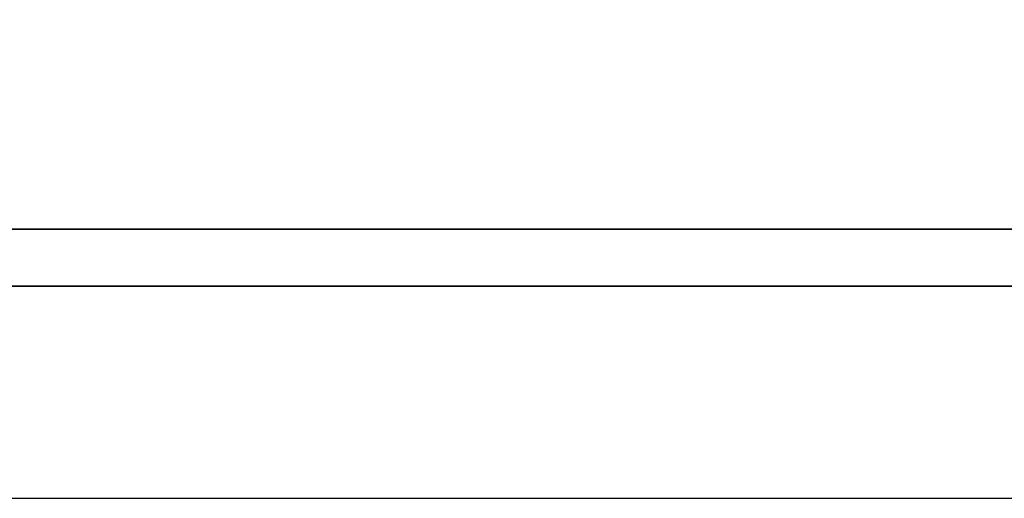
# Model space of a CAD drawing. Header units: millimetres. Extents: x 748 to 1024, y 329 to 423.
# Tile 33 of 49: x 952.523 to 953.134, y 354.535 to 354.832. Entities that reach past the tile are written whole.
import ezdxf

# ---------------------------------------------------------------- set-up
doc = ezdxf.new("R2010")
doc.units = ezdxf.units.MM
doc.header["$LTSCALE"] = 0.15
for name, color, linetype in [('DIM', 4, 'CONTINUOUS'), ('layer 1', 7, 'CONTINUOUS'), ('OUT', 3, 'CONTINUOUS')]:
    doc.layers.add(name, color=color, linetype=linetype)

# ---------------------------------------------------------------- blocks, each defined once
blk = doc.blocks.new('TBI MOTION logo(完整正式版)')
at = {"layer": 'layer 1', "color": 22, "lineweight": 35}
blk.add_open_spline([(75.90875, -9.47875), (75.90875, -9.47875), (75.90875, -12.28625), (75.90875, -12.28625), (75.90875, -12.28625), (75.90875, -12.28625), (75.90875, -12.47875), (75.90875, -12.47875), (75.90875, -12.47875), (75.90875, -12.47875), (75.71625, -12.47875), (75.71625, -12.47875), (75.71625, -12.47875), (75.71625, -12.47875), (-88.32875, -12.47875), (-88.32875, -12.47875), (-88.32875, -12.47875), (-88.32875, -12.47875), (-88.32875, -13.29375), (-88.32875, -13.29375), (-88.32875, -13.29375), (-88.32875, -13.29375), (82.89125, -13.29375), (82.89125, -13.29375), (82.89125, -13.29375), (82.89125, -13.29375), (75.90875, -9.47875), (75.90875, -9.47875)], degree=3, knots=[0, 0, 0, 0, 0.14285714, 0.14285714, 0.14285714, 0.14285715, 0.28571429, 0.28571429, 0.28571429, 0.2857143, 0.42857143, 0.42857143, 0.42857143, 0.42857144, 0.57142857, 0.57142857, 0.57142857, 0.57142858, 0.71428571, 0.71428571, 0.71428571, 0.71428572, 0.85714286, 0.85714286, 0.85714286, 0.85714287, 1, 1, 1, 1], dxfattribs=at)

msp = doc.modelspace()

# ---------------------------------------------------------------- linework, layer by layer
at = {"layer": 'OUT', "color": 7}
msp.add_line((945.03977, 354.53476), (955.58567, 354.53476), dxfattribs=at)

# ---------------------------------------------------------------- block references
at = {"layer": 'DIM', "color": 7, "xscale": 0.0433753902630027, "yscale": 0.0433753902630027, "zscale": 0.0433753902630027}
msp.add_blockref('TBI MOTION logo(完整正式版)', (951.66274, 355.24323), dxfattribs=at)

doc.saveas('drawing.dxf')
